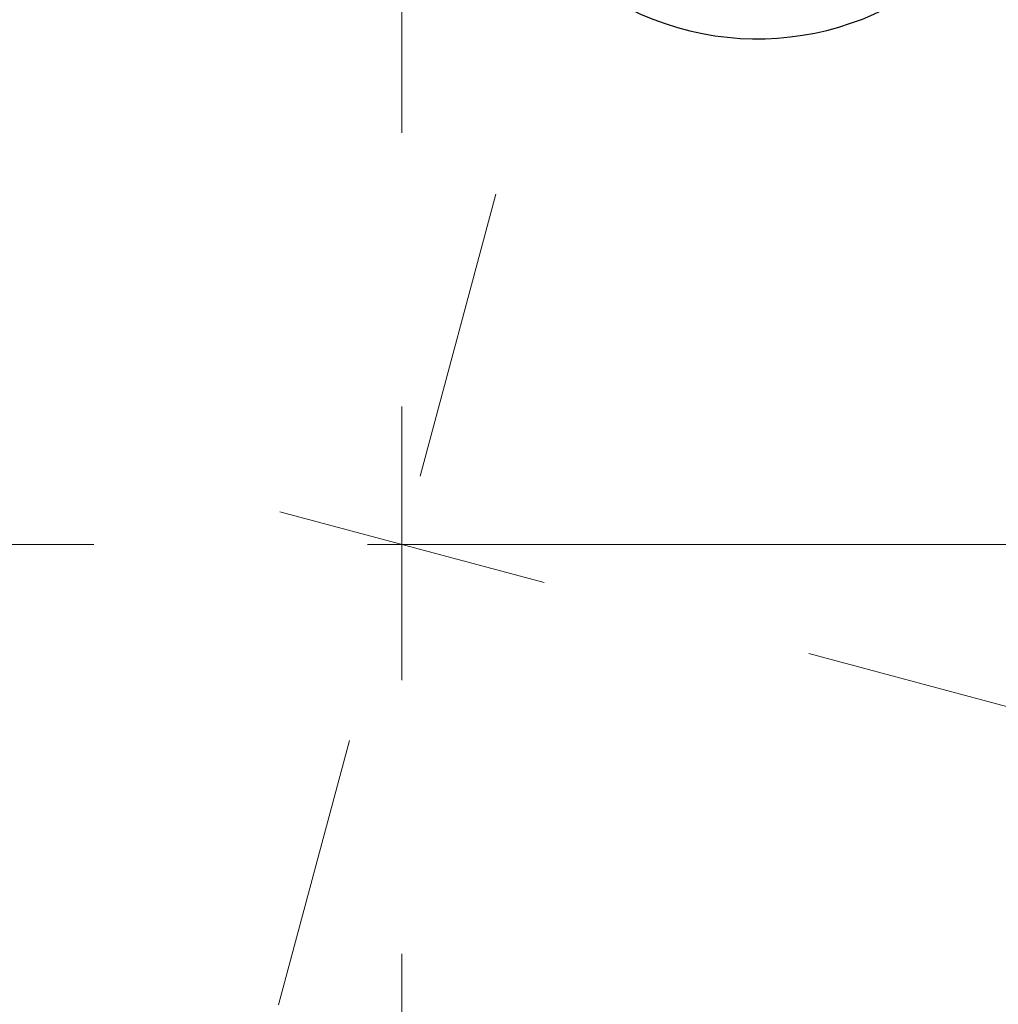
# Model space of a CAD drawing. Header units: millimetres. Extents: x 0 to 1300, y 0 to 891.
# Tile 26 of 148: x 594 to 607, y 273 to 285. Entities that reach past the tile are written whole.
import ezdxf

# ---------------------------------------------------------------- set-up
doc = ezdxf.new("R2010")
doc.units = ezdxf.units.MM
doc.header["$LTSCALE"] = 0.545669
doc.linetypes.add('CENTER', pattern=[50.8, 31.75, -6.35, 6.35, -6.35])
doc.layers.add('NoLayerName_001', color=7, linetype='Continuous')

# ---------------------------------------------------------------- blocks, each defined once
blk = doc.blocks.new('DIM_0002')
at = {"color": 3, "linetype": 'Continuous', "lineweight": 13}
blk.add_arc((60.066, 60.917), 60.066, 345, 255, dxfattribs=at)

msp = doc.modelspace()

# ---------------------------------------------------------------- linework, layer by layer
at = {"layer": 'NoLayerName_001', "color": 4, "linetype": 'CENTER', "lineweight": 13}
for p, q in [((599.10164849, 300.95751471), (599.10164849, 250.86344254)), ((643.70880777, 278.42083634), (544.86792751, 278.42083634))]:
    msp.add_line(p, q, dxfattribs=at)
at = {"layer": 'NoLayerName_001', "color": 60, "linetype": 'CENTER', "lineweight": 13}
for p, q in [((592.15887493, 252.51005266), (600.28916259, 282.85269931)), ((647.761277, 265.38252818), (595.16695739, 279.47513364))]:
    msp.add_line(p, q, dxfattribs=at)
at = {"layer": 'NoLayerName_001', "color": 60, "linetype": 'Continuous', "lineweight": 25}
for centre, radius, start, end in [((599.15164849, 278.42083634), 14, 270, 90), ((603.60164849, 288.47083634), 3.64999371, 165.533551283, 326.700257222)]:
    msp.add_arc(centre, radius, start, end, dxfattribs=at)

# ---------------------------------------------------------------- block references
at = {"layer": 'NoLayerName_001', "color": 3, "linetype": 'Continuous', "lineweight": 13}
msp.add_blockref('DIM_0002', (539.03552246, 217.50363159), dxfattribs=at)

doc.saveas('drawing.dxf')
